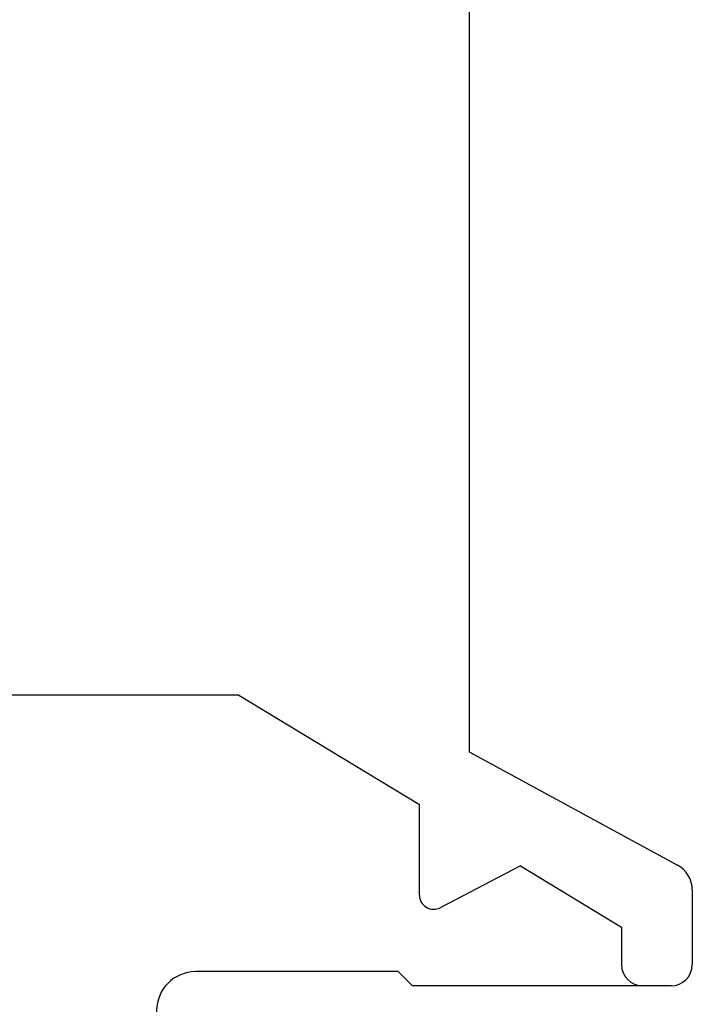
# Model space of a CAD drawing. Header units: inches. Extents: x 3728 to 5725, y -2497 to -825.
# Tile 13 of 17: x 5611.02 to 5620.51, y -2404.7 to -2390.81. Entities that reach past the tile are written whole.
import ezdxf

# ---------------------------------------------------------------- set-up
doc = ezdxf.new("R2010")
doc.units = ezdxf.units.IN
doc.header["$MEASUREMENT"] = 0
doc.layers.get('0').update_dxf_attribs({"lineweight": 30})

msp = doc.modelspace()

# ---------------------------------------------------------------- linework, layer by layer
at = {"color": 7, "linetype": 'Continuous'}
for p, q in [((5617.358, -2384.688), (5617.358, -2401.138)), ((5614.106, -2400.338), (5609.258, -2400.338)), ((5614.106, -2400.338), (5616.658, -2401.883)), ((5617.358, -2401.138), (5620.299, -2402.735)), ((5616.658, -2403.159), (5616.658, -2401.883)), ((5618.081, -2402.745), (5616.951, -2403.336)), ((5618.081, -2402.745), (5619.508, -2403.609)), ((5620.508, -2403.086), (5620.508, -2404.138)), ((5619.508, -2403.609), (5619.508, -2404.138)), ((5616.358, -2404.238), (5613.498, -2404.238)), ((5616.558, -2404.438), (5616.358, -2404.238)), ((5620.208, -2404.438), (5616.558, -2404.438))]:
    msp.add_line(p, q, dxfattribs=at)
for centre, radius, start, end in [((5620.108, -2403.086), 0.4, 0, 61.5), ((5616.858, -2403.159), 0.2, 180, 297.6098), ((5619.808, -2404.138), 0.3, 180, 270), ((5620.208, -2404.138), 0.3, 270, 0), ((5613.498, -2404.788), 0.55, 90, 270)]:
    msp.add_arc(centre, radius, start, end, dxfattribs=at)

doc.saveas('drawing.dxf')
